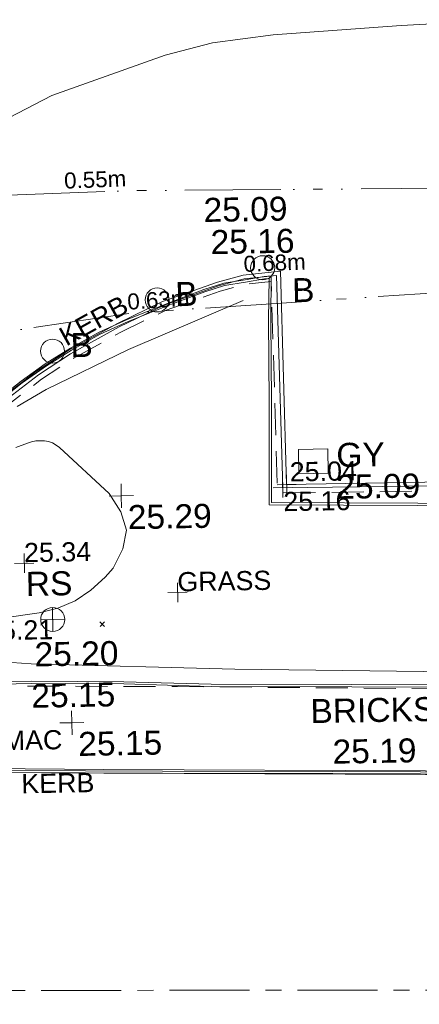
# Model space of a CAD drawing. Header units: millimetres. Extents: x -287732 to 520720, y -88450 to 287754.
# Tile 158 of 256: x -200414 to -194174, y 173203 to 188583. Entities that reach past the tile are written whole.
import ezdxf

# ---------------------------------------------------------------- set-up
doc = ezdxf.new("R2010")
doc.units = ezdxf.units.MM
for name, pattern in [('IMPORT-CENTER _6_', [2000, 1250, -250, 250, -250]), ('IMPORT-DASHED _2_', [750, 500, -250]), ('IMPORT-UG_EIR_QLB2 _2_', [2750, 1500, -300, 0, -300, 150, -300, 0, -200]), ('IMPORT-UG_ELEC_LV_QLB2 _2_', [2700, 1500, -300, 0, -250, 150, -300, 0, -200]), ('IMPORT-UG_ELEC_STREET LIGHTING_QLB2 _2_', [2700, 1500, -300, 0, -250, 150, -300, 0, -200])]:
    doc.linetypes.add(name, pattern=pattern)
for name, color, linetype, lineweight, true_color in [('00_TOPO_FURN_BOLLARD', 7, 'Continuous', 9, 0x666666), ('00_TOPO_FURN_SIGN', 7, 'Continuous', 9, 0x666666), ('00_TOPO_KERB_BOTTOM', 1, 'Continuous', 9, 0xff0000), ('00_TOPO_KERB_TOP', 7, 'Continuous', 9, 0xa500a5), ('00_TOPO_LEVEL_SPOT', 7, 'Continuous', 9, 0x666666), ('00_TOPO_ROAD_MARKING_WHITE_DASH', 7, 'Continuous', 9, 0x999999), ('00_UAV_FORM_LINES', 7, 'Continuous', 9, 0x666666), ('00_UAV_SERV_GULLY', 7, 'Continuous', 9, 0x5252a5), ('12333-PUM-2D-U-0001-C01 - Rev2_REVIT IMPORT_dwg', 7, 'Continuous', 9, 0x767676), ('CONTOURS_MINOR', 7, 'Continuous', 9, 0x00a5a5), ('KERB_BOTTOM', 7, 'Continuous', 9, 0x0000a5), ('KERB_BOTTOM_LVL', 7, 'Continuous', 9, 0x0000a5), ('KERB_BOTTOM_TXT', 7, 'Continuous', 9, 0x0000a5), ('KERB_TOP', 2, 'Continuous', 9, 0xffff00), ('KERB_TOP_LVL', 2, 'Continuous', 9, 0xffff00), ('MANHOLES_LVL', 7, 'Continuous', 9, 0xa50000), ('PUM-EIRCOMM-NOTES', 6, 'Continuous', 9, 0xff00ff), ('PUM-EIRCOMM-QLB2', 6, 'IMPORT-UG_EIR_QLB2 _2_', 9, 0xff00ff), ('PUM-ELECTRIC-LV-QLB2', 1, 'IMPORT-UG_ELEC_LV_QLB2 _2_', 9, 0xff0000), ('PUM-ELECTRIC-SL-QLB2', 7, 'IMPORT-UG_ELEC_STREET LIGHTING_QLB2 _2_', 9, 0xff7f7f), ('ROAD_CROWNLINE', 7, 'IMPORT-CENTER _6_', 9, 0xa500a5), ('SPOT_HEIGHTS_LVL', 7, 'Continuous', 9, 0x00a500)]:
    doc.layers.add(name, color=color, linetype=linetype, lineweight=lineweight, true_color=true_color)
for name, color, linetype, lineweight in [('00_TOPO_SURVEY_TEXT', 7, 'Continuous', 9), ('CHANGE_OF_SURFACE', 7, 'IMPORT-DASHED _2_', 9), ('GEN-TEXT', 7, 'Continuous', 9), ('Text', 7, 'Continuous', 9), ('TEXT_TXT', 7, 'Continuous', 9)]:
    doc.layers.add(name, color=color, linetype=linetype, lineweight=lineweight)
doc.styles.add('Arial_1', font='arial.ttf', dxfattribs={"height": 250})
doc.styles.add('Arial_3', font='arial.ttf', dxfattribs={"height": 300})
doc.styles.add('Swis721 Lt BT_2', font='swissl.ttf', dxfattribs={"height": 375})

# ---------------------------------------------------------------- blocks, each defined once
blk = doc.blocks.new('12333-PUM-2D-U-0001-C01 - Rev2_REVIT IMPORT_dwg_MSL_Bollard_2-2077182-Site Location Plan Proposed')
at = {"layer": '00_TOPO_FURN_BOLLARD', "color": 254, "true_color": 0xcccccc}
blk.add_circle((0, 0), 62.5, dxfattribs=at)
blk = doc.blocks.new('12333-PUM-2D-U-0001-C01 - Rev2_REVIT IMPORT_dwg_MSL_RoadSign_SYM-2077193-Site Location Plan Proposed')
at = {"layer": '00_TOPO_FURN_SIGN', "color": 254, "true_color": 0xcccccc}
for p, q in [((0, -500), (0, 500)), ((-500, 0), (500, 0))]:
    blk.add_line(p, q, dxfattribs=at)
blk.add_circle((0, 0), 500, dxfattribs=at)
blk = doc.blocks.new('12333-PUM-2D-U-0001-C01 - Rev2_REVIT IMPORT_dwg_MM-2077200-Site Location Plan Proposed')
at = {"layer": '00_TOPO_LEVEL_SPOT', "color": 254, "true_color": 0xcccccc, "flags": 128}
for points in [[(500, 0), (0, 0), (0, 500)], [(0, -500), (0, 0), (-500, 0)]]:
    blk.add_lwpolyline(points, dxfattribs=at)
blk = doc.blocks.new('12333-PUM-2D-U-0001-C01 - Rev2_REVIT IMPORT_dwg_MGS62954_T2_Galway_ITM_3d_Rev1-2077680-Site Location Plan Proposed')
at = {"layer": '00_TOPO_KERB_BOTTOM', "color": 254, "true_color": 0xcccccc, "flags": 128}
for points in [[(533704345, 725741491), (533704790, 725741827), (533705174, 725742090), (533705572, 725742330), (533706023, 725742570), (533706465, 725742762), (533707151, 725743021), (533707671, 725743208), (533707986, 725743302), (533708318, 725743347), (533708615, 725743397), (533708727, 725743402), (533708708, 725742724), (533708694, 725741441), (533708670, 725739865), (533710952, 725739814), (533714461, 725739740)], [(533733548, 725735193), (533728477, 725735287), (533723989, 725735349), (533718924, 725735440), (533718918, 725735797), (533718909, 725736828), (533718654, 725736830), (533716864, 725736847), (533713236, 725736899), (533709872, 725736964), (533707676, 725737008), (533706313, 725737071), (533704865, 725737104), (533704153, 725737100), (533703950, 725737099)], [(533700809, 725736528), (533701029, 725736345), (533701255, 725736238), (533701635, 725736106), (533702050, 725735973), (533702560, 725735863), (533702929, 725735786), (533703169, 725735762), (533703438, 725735741), (533704489, 725735719), (533706890, 725735666), (533709553, 725735614), (533712291, 725735557), (533715161, 725735498), (533716853, 725735489)]]:
    blk.add_lwpolyline(points, dxfattribs=at)
at = {"layer": '00_TOPO_KERB_TOP', "color": 254, "true_color": 0xcccccc, "flags": 128}
for points in [[(533704366, 725741464), (533704810, 725741799), (533705192, 725742061), (533705589, 725742300), (533706038, 725742538), (533706478, 725742730), (533707163, 725742989), (533707682, 725743175), (533707993, 725743268), (533708323, 725743312), (533708619, 725743362), (533708691, 725743366), (533708673, 725742725), (533708659, 725741439), (533708632, 725739831), (533710952, 725739779), (533714461, 725739705)], [(533733549, 725735228), (533728478, 725735321), (533723990, 725735383), (533719033, 725735473), (533718999, 725735473), (533718952, 725735474), (533718952, 725735822), (533718943, 725736862), (533718668, 725736865), (533716864, 725736882), (533713236, 725736933), (533709873, 725736999), (533707678, 725737043), (533706314, 725737105), (533704865, 725737138), (533703954, 725737134)], [(533700831, 725736550), (533701047, 725736372), (533701267, 725736267), (533701651, 725736133), (533702058, 725736003), (533702567, 725735894), (533702934, 725735817), (533703171, 725735793), (533703440, 725735773), (533704489, 725735750), (533706891, 725735697), (533709553, 725735645), (533712292, 725735589), (533715161, 725735530), (533716082, 725735525), (533716853, 725735520)]]:
    blk.add_lwpolyline(points, dxfattribs=at)
at = {"layer": '00_TOPO_ROAD_MARKING_WHITE_DASH', "color": 254, "true_color": 0xcccccc, "flags": 128}
blk.add_lwpolyline([(533697624, 725740145), (533698160, 725740730), (533698790, 725741390), (533700420, 725742970), (533701130, 725743600), (533701940, 725744220), (533703560, 725745320), (533704260, 725745740), (533705350, 725746280), (533707130, 725746880), (533707870, 725747060), (533708820, 725747170), (533710820, 725747280), (533712560, 725747340)], dxfattribs=at)
at = {"layer": '00_UAV_FORM_LINES', "color": 254, "true_color": 0xcccccc, "flags": 128}
for points in [[(533708279, 725743026), (533706477, 725742294), (533705178, 725741693), (533704725, 725741431)], [(533704417, 725737451), (533704872, 725737408), (533708052, 725737271), (533712682, 725737134)]]:
    blk.add_lwpolyline(points, dxfattribs=at)
at = {"layer": '00_UAV_SERV_GULLY', "color": 254, "true_color": 0xcccccc}
for p, q in [((533709105, 725740306), (533709105, 725740687)), ((533709105, 725740687), (533709563, 725740687)), ((533709563, 725740306), (533709563, 725740687)), ((533709563, 725740306), (533709105, 725740306))]:
    blk.add_line(p, q, dxfattribs=at)
for name, p, xscale, yscale, zscale in [('12333-PUM-2D-U-0001-C01 - Rev2_REVIT IMPORT_dwg_MSL_Bollard_2-2077182-Site Location Plan Proposed', (533708594, 725743533), 3, 3, 3), ('12333-PUM-2D-U-0001-C01 - Rev2_REVIT IMPORT_dwg_MSL_Bollard_2-2077182-Site Location Plan Proposed', (533706938, 725743059), 3, 3, 3), ('12333-PUM-2D-U-0001-C01 - Rev2_REVIT IMPORT_dwg_MSL_Bollard_2-2077182-Site Location Plan Proposed', (533705290, 725742288), 3, 3, 3), ('12333-PUM-2D-U-0001-C01 - Rev2_REVIT IMPORT_dwg_MM-2077200-Site Location Plan Proposed', (533706325, 725740009), 0.375, 0.375, 0.375), ('12333-PUM-2D-U-0001-C01 - Rev2_REVIT IMPORT_dwg_MSL_RoadSign_SYM-2077193-Site Location Plan Proposed', (533705220, 725738097), 0.375, 0.375, 0.375), ('12333-PUM-2D-U-0001-C01 - Rev2_REVIT IMPORT_dwg_MM-2077200-Site Location Plan Proposed', (533705490, 725736480), 0.375, 0.375, 0.375)]:
    blk.add_blockref(name, p, dxfattribs=dict(xscale=xscale, yscale=yscale, zscale=zscale))
at = {"layer": '00_TOPO_FURN_BOLLARD', "char_height": 375, "width": 398.91, "attachment_point": 1, "line_spacing_factor": 1.005062, "style": 'Swis721 Lt BT_2'}
for insert in [(533709047, 725743361), (533707221, 725743333), (533705572, 725742563)]:
    blk.add_mtext('B', dxfattribs=dict(at, insert=insert))
at = {"layer": '00_TOPO_FURN_SIGN', "insert": (533704809, 725738847), "char_height": 375, "width": 783.57, "attachment_point": 1, "line_spacing_factor": 1.005062, "style": 'Swis721 Lt BT_2'}
blk.add_mtext('RS', dxfattribs=at)
at = {"layer": '00_TOPO_KERB_BOTTOM', "color": 251, "true_color": 0x666666, "char_height": 375, "width": 1495.9, "attachment_point": 1, "line_spacing_factor": 1.005062, "style": 'Swis721 Lt BT_2'}
for s, insert in [('25.09', (533707687, 725744639)), ('25.15', (533704865, 725737099))]:
    blk.add_mtext(s, dxfattribs=dict(at, insert=insert))
at = {"layer": '00_TOPO_KERB_TOP', "color": 251, "true_color": 0x666666, "char_height": 375, "width": 1495.9, "attachment_point": 1, "line_spacing_factor": 1.005062, "style": 'Swis721 Lt BT_2'}
for s, insert in [('25.16', (533707788, 725744135)), ('25.20', (533704926, 725737744)), ('25.19', (533709553, 725736143))]:
    blk.add_mtext(s, dxfattribs=dict(at, insert=insert))
at = {"layer": '00_TOPO_LEVEL_SPOT', "char_height": 375, "width": 1495.9, "attachment_point": 1, "line_spacing_factor": 1.005062, "style": 'Swis721 Lt BT_2'}
for s, insert in [('25.29', (533706420, 725739862)), ('25.15', (533705585, 725736333))]:
    blk.add_mtext(s, dxfattribs=dict(at, insert=insert))
at = {"layer": '00_TOPO_SURVEY_TEXT', "color": 251, "true_color": 0x666666, "insert": (533709219, 725736783), "char_height": 375, "width": 5617.94, "attachment_point": 1, "line_spacing_factor": 1.005062, "style": 'Swis721 Lt BT_2'}
blk.add_mtext('BRICKS CONCRETE', dxfattribs=at)
at = {"layer": '00_UAV_SERV_GULLY', "color": 251, "true_color": 0x666666, "char_height": 375, "attachment_point": 1, "line_spacing_factor": 1.005062, "style": 'Swis721 Lt BT_2'}
for s, insert, width in [('GY', (533709693, 725740775), 821.56), ('25.09', (533709683, 725740278), 1495.9)]:
    blk.add_mtext(s, dxfattribs=dict(at, insert=insert, width=width))
blk = doc.blocks.new('12333-PUM-2D-U-0001-C01 - Rev2_REVIT IMPORT_dwg_SPOT-2077713-Site Location Plan Proposed')
at = {"layer": 'Text', "color": 253, "true_color": 0xaaaaaa}
for p, q in [((-500, 0), (500, 0)), ((0, 500), (0, -500))]:
    blk.add_line(p, q, dxfattribs=at)
blk = doc.blocks.new('12333-PUM-2D-U-0001-C01 - Rev2_REVIT IMPORT_dwg_SPOT-V272-Site Location Plan Proposed')
at = {"layer": 'KERB_BOTTOM_LVL', "color": 9, "true_color": 0xaaaae1}
for p, q in [((-500, 0), (500, 0)), ((0, 500), (0, -500))]:
    blk.add_line(p, q, dxfattribs=at)
blk = doc.blocks.new('12333-PUM-2D-U-0001-C01 - Rev2_REVIT IMPORT_dwg_SPOT-2077810-Site Location Plan Proposed')
at = {"layer": 'KERB_TOP_LVL', "color": 51, "true_color": 0xffffaa}
for p, q in [((-500, 0), (500, 0)), ((0, 500), (0, -500))]:
    blk.add_line(p, q, dxfattribs=at)
blk = doc.blocks.new('12333-PUM-2D-U-0001-C01 - Rev2_REVIT IMPORT_dwg_SPOT-2077775-Site Location Plan Proposed')
at = {"layer": 'SPOT_HEIGHTS_LVL', "color": 9, "true_color": 0xaae1aa}
for p, q in [((-500, 0), (500, 0)), ((0, 500), (0, -500))]:
    blk.add_line(p, q, dxfattribs=at)
blk = doc.blocks.new('12333-PUM-2D-U-0001-C01 - Rev2_REVIT IMPORT_dwg-1620468-Site Location Plan Proposed')
at = {"layer": 'CHANGE_OF_SURFACE', "color": 253, "true_color": 0xaaaaaa, "flags": 128}
for points in [[(82530, 124094), (67684, 124156), (67644, 127463), (67234, 127426), (66845, 127327), (65996, 127043), (65295, 126719), (64530, 126313), (64031, 125998), (63342, 125492), (62962, 125214), (62088, 124411), (61698, 124030), (60178, 122274), (60105, 122320)], [(77959, 119737), (77979, 120985), (71511, 121021), (66068, 121161), (62832, 121226), (62680, 121237), (62479, 121204), (62262, 121190), (62069, 121275), (61904, 121416), (61784, 121638), (61058, 121848), (60453, 122007), (60039, 122338)]]:
    blk.add_lwpolyline(points, dxfattribs=at)
at = {"layer": 'CONTOURS_MINOR', "color": 254, "true_color": 0xaae1e1, "flags": 128}
blk.add_lwpolyline([(63611, 124941), (63793, 125006), (63858, 125024), (63924, 125036), (63991, 125039), (64059, 125036), (64124, 125022), (64186, 125000), (64242, 124966), (64295, 124925), (65058, 124194), (65234, 123908), (65315, 123620), (65253, 123326), (65097, 123029), (64969, 122888), (64743, 122688), (64497, 122526), (64223, 122420), (63930, 122351), (63312, 122274)], dxfattribs=at)
at = {"layer": 'GEN-TEXT', "color": 253, "true_color": 0xaaaaaa}
for p, q in [((64877, 122121), (64948, 122192)), ((64948, 122121), (64877, 122192))]:
    blk.add_line(p, q, dxfattribs=at)
at = {"layer": 'KERB_BOTTOM', "color": 9, "true_color": 0xaaaae1, "flags": 128}
for points in [[(60039, 122338), (61592, 124131), (61987, 124517), (62869, 125328), (63255, 125611), (63948, 126120), (64457, 126440), (65230, 126850), (65941, 127180), (66804, 127467), (67209, 127571), (67789, 127623), (67829, 124286)], [(67829, 124286), (73388, 124286), (82530, 124286)], [(76161, 119598), (69917, 119722), (64898, 119829), (62434, 119890), (62057, 119914), (61746, 119961), (61478, 120018), (61072, 120112), (60757, 120206), (60408, 120310), (60182, 120402), (59998, 120494), (59783, 120694), (59778, 120702)]]:
    blk.add_lwpolyline(points, dxfattribs=at)
at = {"layer": 'KERB_TOP', "color": 51, "true_color": 0xffffaa, "flags": 128}
for points in [[(82530, 124175), (67768, 124237), (67728, 127556), (67220, 127510), (66821, 127408), (65964, 127123), (65257, 126795), (64488, 126387), (63983, 126069), (63292, 125561), (62908, 125280), (62030, 124473), (61636, 124089), (60105, 122320), (60039, 122338)], [(76161, 119598), (76162, 119656), (69918, 119780), (64899, 119887), (62437, 119948), (62063, 119972), (61757, 120018), (61490, 120074), (61087, 120168), (60773, 120262), (60427, 120365), (60206, 120455), (60031, 120542), (59823, 120736)]]:
    blk.add_lwpolyline(points, dxfattribs=at)
at = {"layer": 'PUM-EIRCOMM-QLB2', "color": 211, "true_color": 0xffaaff, "flags": 128}
blk.add_lwpolyline([(125536, 126903), (117893, 127155), (111414, 127213), (104979, 127455), (97701, 127725), (90076, 128094), (80499, 128486), (72439, 128850), (65408, 128920), (56680, 128741), (50349, 128615), (44215, 128525), (36505, 128442), (27943, 128579), (18379, 128741), (3219, 128450), (-5004, 128812), (-10371, 129138)], dxfattribs=at)
at = {"layer": 'PUM-ELECTRIC-SL-QLB2', "color": 254, "true_color": 0xffd4d4, "flags": 128}
blk.add_lwpolyline([(47852, 125298), (49276, 125180), (52960, 125175), (59739, 126262), (65454, 127008), (70469, 127255), (77722, 127106), (89978, 126819), (101867, 126660), (110367, 126412), (123873, 126171)], dxfattribs=at)
at = {"layer": 'ROAD_CROWNLINE', "color": 254, "true_color": 0xe1aae1, "flags": 128}
blk.add_lwpolyline([(5866, 117249), (25483, 116994), (30885, 116928), (36288, 116863), (47094, 116732), (75934, 116252)], dxfattribs=at)
blk.add_blockref('12333-PUM-2D-U-0001-C01 - Rev2_REVIT IMPORT_dwg_MGS62954_T2_Galway_ITM_3d_Rev1-2077680-Site Location Plan Proposed', (-533641080, -725615854))
at = {"xscale": 0.3, "yscale": 0.3, "zscale": 0.3}
for name, p in [('12333-PUM-2D-U-0001-C01 - Rev2_REVIT IMPORT_dwg_SPOT-V272-Site Location Plan Proposed', (67829, 124286)), ('12333-PUM-2D-U-0001-C01 - Rev2_REVIT IMPORT_dwg_SPOT-2077810-Site Location Plan Proposed', (67768, 124237)), ('12333-PUM-2D-U-0001-C01 - Rev2_REVIT IMPORT_dwg_SPOT-2077775-Site Location Plan Proposed', (63710, 123130)), ('12333-PUM-2D-U-0001-C01 - Rev2_REVIT IMPORT_dwg_SPOT-2077713-Site Location Plan Proposed', (66096, 122632))]:
    blk.add_blockref(name, p, dxfattribs=at)
at = {"layer": 'KERB_BOTTOM_LVL', "insert": (67881, 124634), "char_height": 300, "width": 1256.11, "attachment_point": 1, "line_spacing_factor": 0.941778, "style": 'Arial_3'}
blk.add_mtext('25.04', dxfattribs=at)
at = {"layer": 'KERB_BOTTOM_TXT', "insert": (64285, 126766), "char_height": 300, "width": 1362.62, "attachment_point": 1, "rotation": 27.9454, "line_spacing_factor": 0.941778, "style": 'Arial_3'}
blk.add_mtext('KERB', dxfattribs=at)
at = {"layer": 'KERB_BOTTOM_TXT', "insert": (63605, 119836), "char_height": 300, "width": 1362.62, "attachment_point": 1, "line_spacing_factor": 0.941778, "style": 'Arial_3'}
blk.add_mtext('KERB', dxfattribs=at)
at = {"layer": 'KERB_TOP_LVL', "insert": (67773, 124171), "char_height": 300, "width": 1256.11, "attachment_point": 1, "line_spacing_factor": 0.941778, "style": 'Arial_3'}
blk.add_mtext('25.16', dxfattribs=at)
at = {"layer": 'MANHOLES_LVL', "insert": (62561, 122236), "char_height": 300, "width": 1895.19, "attachment_point": 1, "line_spacing_factor": 0.941778, "style": 'Arial_3'}
blk.add_mtext('CL25.21', dxfattribs=at)
at = {"layer": 'PUM-EIRCOMM-NOTES', "insert": (64920, 129228), "char_height": 250, "width": 1160.03, "attachment_point": 2, "rotation": 1.1749, "line_spacing_factor": 0.941778, "style": 'Arial_1'}
blk.add_mtext('0.55m', dxfattribs=at)
at = {"layer": 'PUM-ELECTRIC-LV-QLB2', "insert": (67699, 127879), "char_height": 250, "width": 1160.03, "attachment_point": 2, "rotation": 1.2916, "line_spacing_factor": 0.941778, "style": 'Arial_1'}
blk.add_mtext('0.68m', dxfattribs=at)
at = {"layer": 'PUM-ELECTRIC-SL-QLB2', "insert": (65870, 127333), "char_height": 250, "width": 1160.03, "attachment_point": 2, "rotation": 2.8197, "line_spacing_factor": 0.941778, "style": 'Arial_1'}
blk.add_mtext('0.63m', dxfattribs=at)
at = {"layer": 'SPOT_HEIGHTS_LVL', "insert": (63710, 123445), "char_height": 300, "width": 1256.11, "attachment_point": 1, "line_spacing_factor": 0.941778, "style": 'Arial_3'}
blk.add_mtext('25.34', dxfattribs=at)
at = {"layer": 'TEXT_TXT', "char_height": 300, "attachment_point": 1, "line_spacing_factor": 0.941778, "style": 'Arial_3'}
for s, insert, width in [('GRASS', (66096, 122947), 1751.95), ('TARMAC', (62488, 120515), 2108.21)]:
    blk.add_mtext(s, dxfattribs=dict(at, insert=insert, width=width))

msp = doc.modelspace()

# ---------------------------------------------------------------- block references
at = {"layer": '12333-PUM-2D-U-0001-C01 - Rev2_REVIT IMPORT_dwg', "color": 254, "linetype": 'IMPORT-UG_ELEC_STREET LIGHTING_QLB2 _2_', "true_color": 0xffd4d4, "rotation": 0.9999999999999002}
msp.add_blockref('12333-PUM-2D-U-0001-C01 - Rev2_REVIT IMPORT_dwg-1620468-Site Location Plan Proposed', (-261895, 55870), dxfattribs=at)

doc.saveas('drawing.dxf')
